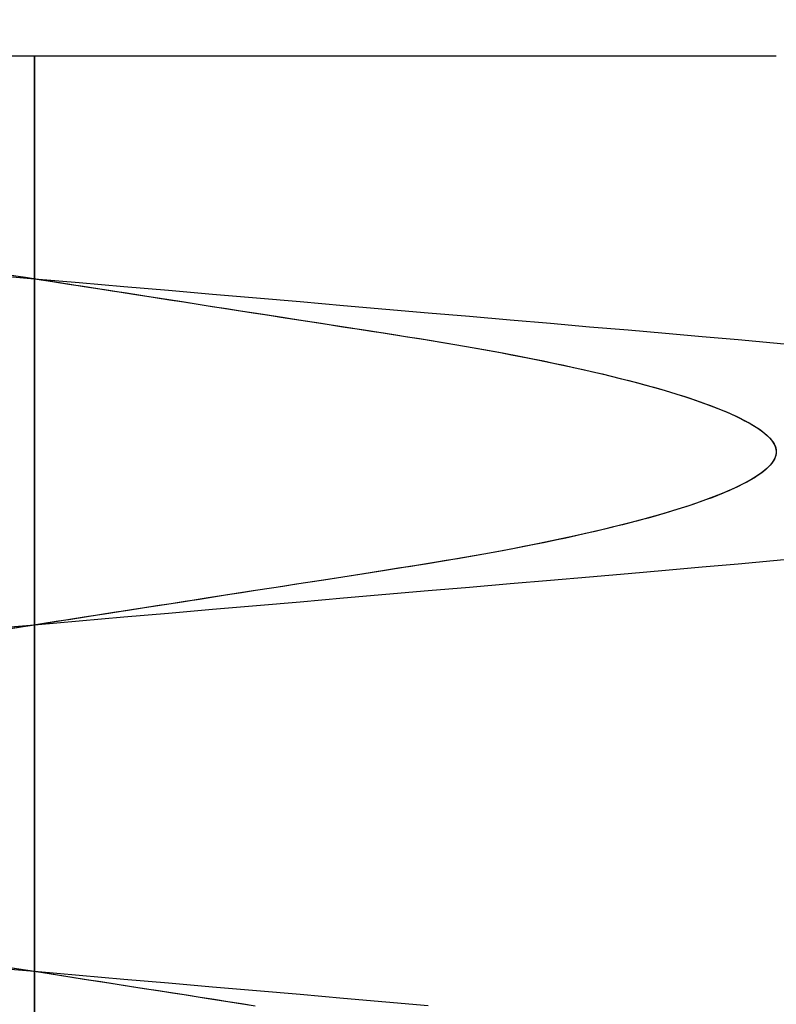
# Model space of a CAD drawing. Header units: millimetres. Extents: x -88 to 88, y -12 to 103.
# Tile 197 of 256: x -34.749 to -34.366, y 9.706 to 10.204. Entities that reach past the tile are written whole.
import ezdxf

# ---------------------------------------------------------------- set-up
doc = ezdxf.new("R2010")
doc.units = ezdxf.units.MM
doc.layers.add('Default', color=7, linetype='Continuous', true_color=0x000000)

msp = doc.modelspace()

# ---------------------------------------------------------------- linework, layer by layer
at = {"layer": 'Default', "color": 254, "true_color": 0xcad1ee, "extrusion": (0.866025, 4.62593e-15, -0.5)}
msp.add_lwpolyline([(10.27685, -20.54629), (10.27209, -20.54622), (10.26719, -20.54598), (10.26214, -20.54557), (10.25694, -20.54497), (10.25429, -20.54459), (10.25161, -20.54415), (10.2489, -20.54366), (10.24615, -20.54312), (10.24337, -20.54251), (10.24056, -20.54184), (10.23772, -20.5411), (10.23485, -20.54029), (10.23196, -20.53942), (10.22904, -20.53847), (10.2261, -20.53745), (10.22314, -20.53635), (10.22016, -20.53517), (10.21716, -20.5339), (10.21415, -20.53256), (10.21112, -20.53112), (10.20809, -20.5296), (10.20505, -20.52799), (10.20201, -20.52628), (10.19896, -20.52448), (10.19592, -20.52258), (10.19289, -20.52059), (10.18986, -20.51849), (10.18685, -20.51629), (10.18386, -20.51399), (10.1809, -20.51159), (10.17796, -20.50907), (10.17505, -20.50646), (10.17218, -20.50373), (10.16935, -20.5009), (10.16657, -20.49797), (10.16384, -20.49492), (10.16117, -20.49177), (10.15856, -20.48852), (10.15601, -20.48516), (10.15354, -20.4817), (10.15115, -20.47814), (10.14885, -20.47448), (10.14663, -20.47073), (10.1445, -20.46688), (10.14248, -20.46294), (10.14055, -20.45892), (10.13874, -20.45482), (10.13704, -20.45063), (10.13546, -20.44638), (10.134, -20.44205), (10.13267, -20.43766), (10.13147, -20.43322), (10.1304, -20.42872), (10.12947, -20.42417), (10.12867, -20.41959), (10.12802, -20.41497), (10.12751, -20.41032), (10.12715, -20.40566), (10.12693, -20.40098), (10.12685, -20.39629), (10.12693, -20.39161), (10.12715, -20.38693), (10.12751, -20.38226), (10.12802, -20.37762), (10.12867, -20.373), (10.12947, -20.36841), (10.1304, -20.36387), (10.13147, -20.35937), (10.13267, -20.35492), (10.134, -20.35053), (10.13546, -20.34621), (10.13704, -20.34195), (10.13874, -20.33777), (10.14055, -20.33366), (10.14248, -20.32964), (10.1445, -20.3257), (10.14663, -20.32186), (10.14885, -20.3181), (10.15115, -20.31444), (10.15354, -20.31088), (10.15601, -20.30742), (10.15856, -20.30407), (10.16117, -20.30081), (10.16384, -20.29766), (10.16657, -20.29462), (10.16935, -20.29168), (10.17218, -20.28885), (10.17505, -20.28613), (10.17796, -20.28351), (10.1809, -20.281), (10.18386, -20.27859), (10.18685, -20.27629), (10.18986, -20.27409), (10.19289, -20.272), (10.19592, -20.27), (10.19896, -20.2681), (10.20201, -20.2663), (10.20505, -20.2646), (10.20809, -20.26298), (10.21112, -20.26146), (10.21415, -20.26003), (10.21716, -20.25868), (10.22016, -20.25742), (10.22314, -20.25624), (10.2261, -20.25514), (10.22904, -20.25412), (10.23196, -20.25317), (10.23485, -20.25229), (10.23772, -20.25149), (10.24056, -20.25075), (10.24337, -20.25008), (10.24615, -20.24947), (10.2489, -20.24892), (10.25161, -20.24843), (10.25429, -20.248), (10.25694, -20.24762), (10.26214, -20.24702), (10.26719, -20.2466), (10.27209, -20.24637), (10.27685, -20.24629)], dxfattribs=at)
at = {"layer": 'Default', "color": 254, "true_color": 0xcad1ee, "extrusion": (0.866025, -7.33595e-14, 0.5)}
msp.add_lwpolyline([(10.04352, 13.14488), (10.04828, 13.14496), (10.05319, 13.1452), (10.05824, 13.14561), (10.06343, 13.14621), (10.06608, 13.14659), (10.06876, 13.14702), (10.07148, 13.14751), (10.07423, 13.14806), (10.07701, 13.14867), (10.07982, 13.14934), (10.08265, 13.15008), (10.08552, 13.15088), (10.08841, 13.15176), (10.09133, 13.15271), (10.09427, 13.15373), (10.09723, 13.15483), (10.10022, 13.15601), (10.10321, 13.15727), (10.10623, 13.15862), (10.10925, 13.16005), (10.11229, 13.16157), (10.11533, 13.16319), (10.11837, 13.16489), (10.12141, 13.16669), (10.12445, 13.16859), (10.12749, 13.17059), (10.13051, 13.17269), (10.13352, 13.17488), (10.13651, 13.17719), (10.13948, 13.17959), (10.14242, 13.1821), (10.14532, 13.18472), (10.14819, 13.18744), (10.15102, 13.19027), (10.1538, 13.19321), (10.15653, 13.19625), (10.15921, 13.1994), (10.16182, 13.20266), (10.16436, 13.20602), (10.16683, 13.20948), (10.16922, 13.21304), (10.17153, 13.21669), (10.17375, 13.22045), (10.17587, 13.2243), (10.1779, 13.22823), (10.17982, 13.23226), (10.18163, 13.23636), (10.18333, 13.24054), (10.18491, 13.2448), (10.18637, 13.24913), (10.1877, 13.25352), (10.18891, 13.25796), (10.18997, 13.26246), (10.19091, 13.267), (10.1917, 13.27159), (10.19235, 13.27621), (10.19286, 13.28085), (10.19323, 13.28552), (10.19345, 13.2902), (10.19352, 13.29488), (10.19345, 13.29957), (10.19323, 13.30425), (10.19286, 13.30892), (10.19235, 13.31356), (10.1917, 13.31818), (10.19091, 13.32276), (10.18997, 13.32731), (10.18891, 13.33181), (10.1877, 13.33625), (10.18637, 13.34064), (10.18491, 13.34497), (10.18333, 13.34922), (10.18163, 13.35341), (10.17982, 13.35751), (10.1779, 13.36154), (10.17587, 13.36547), (10.17375, 13.36932), (10.17153, 13.37307), (10.16922, 13.37673), (10.16683, 13.38029), (10.16436, 13.38375), (10.16182, 13.38711), (10.15921, 13.39037), (10.15653, 13.39351), (10.1538, 13.39656), (10.15102, 13.39949), (10.14819, 13.40232), (10.14532, 13.40505), (10.14242, 13.40767), (10.13948, 13.41018), (10.13651, 13.41258), (10.13352, 13.41488), (10.13051, 13.41708), (10.12749, 13.41918), (10.12445, 13.42118), (10.12141, 13.42307), (10.11837, 13.42488), (10.11533, 13.42658), (10.11229, 13.42819), (10.10925, 13.42972), (10.10623, 13.43115), (10.10321, 13.4325), (10.10022, 13.43376), (10.09723, 13.43494), (10.09427, 13.43604), (10.09133, 13.43706), (10.08841, 13.43801), (10.08552, 13.43888), (10.08265, 13.43969), (10.07982, 13.44043), (10.07701, 13.4411), (10.07423, 13.44171), (10.07148, 13.44226), (10.06876, 13.44275), (10.06608, 13.44318), (10.06343, 13.44356), (10.05824, 13.44416), (10.05319, 13.44457), (10.04828, 13.44481), (10.04352, 13.44488)], dxfattribs=at)
at = {"layer": 'Default', "color": 254, "true_color": 0xcad1ee, "extrusion": (2.93378e-14, 1, 2.33365e-14)}
msp.add_lwpolyline([(34.74118, -3.645), (34.75017, -3.64511), (34.75919, -3.64543), (34.76824, -3.64598), (34.77731, -3.64675), (34.7864, -3.64774), (34.79548, -3.64895), (34.80457, -3.6504), (34.81363, -3.65207), (34.82268, -3.65396), (34.8317, -3.65609), (34.84067, -3.65844), (34.8496, -3.66102), (34.85848, -3.66382), (34.86729, -3.66684), (34.87603, -3.67008), (34.88468, -3.67355), (34.89325, -3.67722), (34.90172, -3.68111), (34.91009, -3.6852), (34.91835, -3.68949), (34.92648, -3.69398), (34.9345, -3.69867), (34.94237, -3.70354), (34.95011, -3.7086), (34.9577, -3.71383), (34.96515, -3.71923), (34.97243, -3.72479), (34.97956, -3.73052), (34.98651, -3.73639), (34.9933, -3.7424), (34.99991, -3.74855), (35.00634, -3.75483), (35.01262, -3.76127), (35.01877, -3.76788), (35.02479, -3.77466), (35.03066, -3.78162), (35.03638, -3.78875), (35.04195, -3.79603), (35.04735, -3.80347), (35.05258, -3.81107), (35.05763, -3.8188), (35.06251, -3.82668), (35.06719, -3.83469), (35.07169, -3.84283), (35.07598, -3.85109), (35.08007, -3.85945), (35.08396, -3.86793), (35.08763, -3.87649), (35.09109, -3.88515), (35.09434, -3.89389), (35.09736, -3.9027), (35.10016, -3.91157), (35.10274, -3.9205), (35.10509, -3.92948), (35.10721, -3.9385), (35.10911, -3.94754), (35.11078, -3.95661), (35.11222, -3.96569), (35.11344, -3.97478), (35.11443, -3.98386), (35.1152, -3.99293), (35.11574, -4.00199), (35.11607, -4.01101), (35.11618, -4.02), (35.11607, -4.02899), (35.11574, -4.03801), (35.1152, -4.04707), (35.11443, -4.05614), (35.11344, -4.06522), (35.11222, -4.07431), (35.11078, -4.08339), (35.10911, -4.09246), (35.10721, -4.1015), (35.10509, -4.11052), (35.10274, -4.1195), (35.10016, -4.12843), (35.09736, -4.1373), (35.09434, -4.14611), (35.09109, -4.15485), (35.08763, -4.16351), (35.08396, -4.17207), (35.08007, -4.18055), (35.07598, -4.18891), (35.07169, -4.19717), (35.06719, -4.20531), (35.06251, -4.21332), (35.05763, -4.2212), (35.05258, -4.22893), (35.04735, -4.23653), (35.04195, -4.24397), (35.03638, -4.25125), (35.03066, -4.25838), (35.02479, -4.26534), (35.01877, -4.27212), (35.01262, -4.27873), (35.00634, -4.28517), (34.99991, -4.29145), (34.9933, -4.2976), (34.98651, -4.30361), (34.97956, -4.30948), (34.97243, -4.31521), (34.96515, -4.32077), (34.9577, -4.32617), (34.95011, -4.3314), (34.94237, -4.33646), (34.9345, -4.34133), (34.92648, -4.34602), (34.91835, -4.35051), (34.91009, -4.3548), (34.90172, -4.35889), (34.89325, -4.36278), (34.88468, -4.36645), (34.87603, -4.36992), (34.86729, -4.37316), (34.85848, -4.37618), (34.8496, -4.37898), (34.84067, -4.38156), (34.8317, -4.38391), (34.82268, -4.38604), (34.81363, -4.38793), (34.80457, -4.3896), (34.79548, -4.39105), (34.7864, -4.39226), (34.77731, -4.39325), (34.76824, -4.39402), (34.75919, -4.39457), (34.75017, -4.39489), (34.74118, -4.395)], dxfattribs=at)
at = {"layer": 'Default', "color": 254, "true_color": 0xcad1ee}
for points in [[(-34.36618, 10.18519), (-35.11618, 10.18519)], [(-34.74118, 8.93519), (-34.74118, 10.18519)], [(-34.74118, 10.18519), (-34.74118, 8.93519)], [(-34.74118, 9.56019), (-34.74118, 10.18519)], [(-34.74118, 9.56019), (-34.74118, 10.18519)]]:
    msp.add_lwpolyline(points, dxfattribs=at)
at = {"layer": 'Default', "color": 254, "true_color": 0xcad1ee, "extrusion": (0, 1, 0)}
msp.add_lwpolyline([(34.74118, -4.395), (34.73285, -4.39491), (34.72446, -4.39463), (34.716, -4.39415), (34.70748, -4.39348), (34.69891, -4.39261), (34.69029, -4.39153), (34.68163, -4.39024), (34.67294, -4.38874), (34.66422, -4.38702), (34.65549, -4.38508), (34.64674, -4.38291), (34.63799, -4.38052), (34.62925, -4.37791), (34.62052, -4.37506), (34.61182, -4.37198), (34.60314, -4.36867), (34.59451, -4.36513), (34.58592, -4.36135), (34.5774, -4.35735), (34.56894, -4.35311), (34.56056, -4.34864), (34.55227, -4.34394), (34.54407, -4.33902), (34.53597, -4.33387), (34.52799, -4.32851), (34.52013, -4.32293), (34.5124, -4.31713), (34.50482, -4.31113), (34.49737, -4.30493), (34.49009, -4.29853), (34.48296, -4.29194), (34.47601, -4.28517), (34.46924, -4.27821), (34.46265, -4.27109), (34.45625, -4.2638), (34.45004, -4.25636), (34.44404, -4.24877), (34.43825, -4.24104), (34.43267, -4.23318), (34.4273, -4.2252), (34.42216, -4.21711), (34.41724, -4.20891), (34.41254, -4.20062), (34.40807, -4.19224), (34.40383, -4.18378), (34.39982, -4.17525), (34.39605, -4.16667), (34.39251, -4.15804), (34.3892, -4.14936), (34.38612, -4.14066), (34.38327, -4.13193), (34.38065, -4.12318), (34.37826, -4.11444), (34.3761, -4.10569), (34.37416, -4.09695), (34.37244, -4.08824), (34.37093, -4.07954), (34.36965, -4.07089), (34.36857, -4.06227), (34.36769, -4.0537), (34.36702, -4.04518), (34.36655, -4.03672), (34.36627, -4.02832), (34.36618, -4.02), (34.36627, -4.01168), (34.36655, -4.00328), (34.36702, -3.99482), (34.36769, -3.9863), (34.36857, -3.97773), (34.36965, -3.96911), (34.37093, -3.96046), (34.37244, -3.95176), (34.37416, -3.94305), (34.3761, -3.93431), (34.37826, -3.92556), (34.38065, -3.91682), (34.38327, -3.90807), (34.38612, -3.89934), (34.3892, -3.89064), (34.39251, -3.88196), (34.39605, -3.87333), (34.39982, -3.86475), (34.40383, -3.85622), (34.40807, -3.84776), (34.41254, -3.83938), (34.41724, -3.83109), (34.42216, -3.82289), (34.4273, -3.8148), (34.43267, -3.80682), (34.43825, -3.79896), (34.44404, -3.79123), (34.45004, -3.78364), (34.45625, -3.7762), (34.46265, -3.76891), (34.46924, -3.76179), (34.47601, -3.75484), (34.48296, -3.74806), (34.49009, -3.74147), (34.49737, -3.73507), (34.50482, -3.72887), (34.5124, -3.72287), (34.52013, -3.71707), (34.52799, -3.71149), (34.53597, -3.70613), (34.54407, -3.70098), (34.55227, -3.69606), (34.56056, -3.69136), (34.56894, -3.68689), (34.5774, -3.68265), (34.58592, -3.67865), (34.59451, -3.67487), (34.60314, -3.67133), (34.61182, -3.66802), (34.62052, -3.66494), (34.62925, -3.66209), (34.63799, -3.65948), (34.64674, -3.65709), (34.65549, -3.65492), (34.66422, -3.65298), (34.67294, -3.65126), (34.68163, -3.64976), (34.69029, -3.64847), (34.69891, -3.64739), (34.70748, -3.64652), (34.716, -3.64585), (34.72446, -3.64537), (34.73285, -3.64509), (34.74118, -3.645)], dxfattribs=at)
at = {"layer": 'Default', "color": 254, "true_color": 0xcad1ee, "extrusion": (1, 0, 0)}
msp.add_lwpolyline([(10.18519, -3.645), (10.18519, -4.395)], dxfattribs=at)
at = {"layer": 'Default', "color": 254, "true_color": 0xcad1ee, "extrusion": (0.866025, 1.46488e-15, -0.5)}
msp.add_lwpolyline([(9.92685, -20.24629), (9.93161, -20.24637), (9.93652, -20.2466), (9.94157, -20.24702), (9.94677, -20.24762), (9.94941, -20.248), (9.9521, -20.24843), (9.95481, -20.24892), (9.95756, -20.24947), (9.96034, -20.25008), (9.96315, -20.25075), (9.96599, -20.25149), (9.96885, -20.25229), (9.97175, -20.25317), (9.97466, -20.25412), (9.97761, -20.25514), (9.98057, -20.25624), (9.98355, -20.25742), (9.98655, -20.25868), (9.98956, -20.26003), (9.99258, -20.26146), (9.99562, -20.26298), (9.99866, -20.2646), (10.0017, -20.2663), (10.00475, -20.2681), (10.00779, -20.27), (10.01082, -20.272), (10.01385, -20.27409), (10.01685, -20.27629), (10.01984, -20.27859), (10.02281, -20.281), (10.02575, -20.28351), (10.02866, -20.28613), (10.03153, -20.28885), (10.03436, -20.29168), (10.03714, -20.29462), (10.03987, -20.29766), (10.04254, -20.30081), (10.04515, -20.30407), (10.04769, -20.30742), (10.05016, -20.31088), (10.05256, -20.31444), (10.05486, -20.3181), (10.05708, -20.32186), (10.05921, -20.3257), (10.06123, -20.32964), (10.06315, -20.33366), (10.06497, -20.33777), (10.06667, -20.34195), (10.06825, -20.34621), (10.0697, -20.35053), (10.07104, -20.35492), (10.07224, -20.35937), (10.07331, -20.36387), (10.07424, -20.36841), (10.07503, -20.373), (10.07569, -20.37762), (10.0762, -20.38226), (10.07656, -20.38693), (10.07678, -20.39161), (10.07685, -20.39629), (10.07678, -20.40098), (10.07656, -20.40566), (10.0762, -20.41032), (10.07569, -20.41497), (10.07503, -20.41959), (10.07424, -20.42417), (10.07331, -20.42872), (10.07224, -20.43322), (10.07104, -20.43766), (10.0697, -20.44205), (10.06825, -20.44638), (10.06667, -20.45063), (10.06497, -20.45482), (10.06315, -20.45892), (10.06123, -20.46294), (10.05921, -20.46688), (10.05708, -20.47073), (10.05486, -20.47448), (10.05256, -20.47814), (10.05016, -20.4817), (10.04769, -20.48516), (10.04515, -20.48852), (10.04254, -20.49177), (10.03987, -20.49492), (10.03714, -20.49797), (10.03436, -20.5009), (10.03153, -20.50373), (10.02866, -20.50646), (10.02575, -20.50907), (10.02281, -20.51159), (10.01984, -20.51399), (10.01685, -20.51629), (10.01385, -20.51849), (10.01082, -20.52059), (10.00779, -20.52258), (10.00475, -20.52448), (10.0017, -20.52628), (9.99866, -20.52799), (9.99562, -20.5296), (9.99258, -20.53112), (9.98956, -20.53256), (9.98655, -20.5339), (9.98355, -20.53517), (9.98057, -20.53635), (9.97761, -20.53745), (9.97466, -20.53847), (9.97175, -20.53942), (9.96885, -20.54029), (9.96599, -20.5411), (9.96315, -20.54184), (9.96034, -20.54251), (9.95756, -20.54312), (9.95481, -20.54366), (9.9521, -20.54415), (9.94941, -20.54459), (9.94677, -20.54497), (9.94157, -20.54557), (9.93652, -20.54598), (9.93161, -20.54622), (9.92685, -20.54629)], dxfattribs=at)
at = {"layer": 'Default', "color": 254, "true_color": 0xcad1ee, "extrusion": (0.866025, 9.36751e-14, 0.5)}
msp.add_lwpolyline([(10.04352, 13.44488), (10.03876, 13.44481), (10.03385, 13.44457), (10.0288, 13.44416), (10.02361, 13.44356), (10.02096, 13.44318), (10.01828, 13.44275), (10.01556, 13.44226), (10.01281, 13.44171), (10.01004, 13.4411), (10.00723, 13.44043), (10.00439, 13.43969), (10.00152, 13.43888), (9.99863, 13.43801), (9.99571, 13.43706), (9.99277, 13.43604), (9.98981, 13.43494), (9.98683, 13.43376), (9.98383, 13.4325), (9.98082, 13.43115), (9.97779, 13.42972), (9.97476, 13.42819), (9.97172, 13.42658), (9.96867, 13.42488), (9.96563, 13.42307), (9.96259, 13.42118), (9.95955, 13.41918), (9.95653, 13.41708), (9.95352, 13.41488), (9.95053, 13.41258), (9.94756, 13.41018), (9.94462, 13.40767), (9.94172, 13.40505), (9.93885, 13.40232), (9.93602, 13.39949), (9.93324, 13.39656), (9.93051, 13.39351), (9.92783, 13.39037), (9.92522, 13.38711), (9.92268, 13.38375), (9.92021, 13.38029), (9.91782, 13.37673), (9.91551, 13.37307), (9.91329, 13.36932), (9.91117, 13.36547), (9.90914, 13.36154), (9.90722, 13.35751), (9.90541, 13.35341), (9.90371, 13.34922), (9.90213, 13.34497), (9.90067, 13.34064), (9.89934, 13.33625), (9.89814, 13.33181), (9.89707, 13.32731), (9.89613, 13.32276), (9.89534, 13.31818), (9.89469, 13.31356), (9.89418, 13.30892), (9.89381, 13.30425), (9.89359, 13.29957), (9.89352, 13.29488), (9.89359, 13.2902), (9.89381, 13.28552), (9.89418, 13.28085), (9.89469, 13.27621), (9.89534, 13.27159), (9.89613, 13.267), (9.89707, 13.26246), (9.89814, 13.25796), (9.89934, 13.25352), (9.90067, 13.24913), (9.90213, 13.2448), (9.90371, 13.24054), (9.90541, 13.23636), (9.90722, 13.23226), (9.90914, 13.22823), (9.91117, 13.2243), (9.91329, 13.22045), (9.91551, 13.21669), (9.91782, 13.21304), (9.92021, 13.20948), (9.92268, 13.20602), (9.92522, 13.20266), (9.92783, 13.1994), (9.93051, 13.19625), (9.93324, 13.19321), (9.93602, 13.19027), (9.93885, 13.18744), (9.94172, 13.18472), (9.94462, 13.1821), (9.94756, 13.17959), (9.95053, 13.17719), (9.95352, 13.17488), (9.95653, 13.17269), (9.95955, 13.17059), (9.96259, 13.16859), (9.96563, 13.16669), (9.96867, 13.16489), (9.97172, 13.16319), (9.97476, 13.16157), (9.97779, 13.16005), (9.98082, 13.15862), (9.98383, 13.15727), (9.98683, 13.15601), (9.98981, 13.15483), (9.99277, 13.15373), (9.99571, 13.15271), (9.99863, 13.15176), (10.00152, 13.15088), (10.00439, 13.15008), (10.00723, 13.14934), (10.01004, 13.14867), (10.01281, 13.14806), (10.01556, 13.14751), (10.01828, 13.14702), (10.02096, 13.14659), (10.02361, 13.14621), (10.0288, 13.14561), (10.03385, 13.1452), (10.03876, 13.14496), (10.04352, 13.14488)], dxfattribs=at)
at = {"layer": 'Default', "color": 254, "true_color": 0xcad1ee, "extrusion": (0.866025, 2.20503e-14, -0.5)}
msp.add_lwpolyline([(9.92685, -20.54629), (9.92209, -20.54622), (9.91719, -20.54598), (9.91214, -20.54557), (9.90694, -20.54497), (9.90429, -20.54459), (9.90161, -20.54415), (9.8989, -20.54366), (9.89615, -20.54312), (9.89337, -20.54251), (9.89056, -20.54184), (9.88772, -20.5411), (9.88485, -20.54029), (9.88196, -20.53942), (9.87904, -20.53847), (9.8761, -20.53745), (9.87314, -20.53635), (9.87016, -20.53517), (9.86716, -20.5339), (9.86415, -20.53256), (9.86112, -20.53112), (9.85809, -20.5296), (9.85505, -20.52799), (9.85201, -20.52628), (9.84896, -20.52448), (9.84592, -20.52258), (9.84289, -20.52059), (9.83986, -20.51849), (9.83685, -20.51629), (9.83386, -20.51399), (9.8309, -20.51159), (9.82796, -20.50907), (9.82505, -20.50646), (9.82218, -20.50373), (9.81935, -20.5009), (9.81657, -20.49797), (9.81384, -20.49492), (9.81117, -20.49177), (9.80856, -20.48852), (9.80601, -20.48516), (9.80354, -20.4817), (9.80115, -20.47814), (9.79885, -20.47448), (9.79663, -20.47073), (9.7945, -20.46688), (9.79248, -20.46294), (9.79055, -20.45892), (9.78874, -20.45482), (9.78704, -20.45063), (9.78546, -20.44638), (9.784, -20.44205), (9.78267, -20.43766), (9.78147, -20.43322), (9.7804, -20.42872), (9.77947, -20.42417), (9.77867, -20.41959), (9.77802, -20.41497), (9.77751, -20.41032), (9.77715, -20.40566), (9.77693, -20.40098), (9.77685, -20.39629), (9.77693, -20.39161), (9.77715, -20.38693), (9.77751, -20.38226), (9.77802, -20.37762), (9.77867, -20.373), (9.77947, -20.36841), (9.7804, -20.36387), (9.78147, -20.35937), (9.78267, -20.35492), (9.784, -20.35053), (9.78546, -20.34621), (9.78704, -20.34195), (9.78874, -20.33777), (9.79055, -20.33366), (9.79248, -20.32964), (9.7945, -20.3257), (9.79663, -20.32186), (9.79885, -20.3181), (9.80115, -20.31444), (9.80354, -20.31088), (9.80601, -20.30742), (9.80856, -20.30407), (9.81117, -20.30081), (9.81384, -20.29766), (9.81657, -20.29462), (9.81935, -20.29168), (9.82218, -20.28885), (9.82505, -20.28613), (9.82796, -20.28351), (9.8309, -20.281), (9.83386, -20.27859), (9.83685, -20.27629), (9.83986, -20.27409), (9.84289, -20.272), (9.84592, -20.27), (9.84896, -20.2681), (9.85201, -20.2663), (9.85505, -20.2646), (9.85809, -20.26298), (9.86112, -20.26146), (9.86415, -20.26003), (9.86716, -20.25868), (9.87016, -20.25742), (9.87314, -20.25624), (9.8761, -20.25514), (9.87904, -20.25412), (9.88196, -20.25317), (9.88485, -20.25229), (9.88772, -20.25149), (9.89056, -20.25075), (9.89337, -20.25008), (9.89615, -20.24947), (9.8989, -20.24892), (9.90161, -20.24843), (9.90429, -20.248), (9.90694, -20.24762), (9.91214, -20.24702), (9.91719, -20.2466), (9.92209, -20.24637), (9.92685, -20.24629)], dxfattribs=at)
at = {"layer": 'Default', "color": 254, "true_color": 0xcad1ee, "extrusion": (0.866025, -1.14106e-14, 0.5)}
msp.add_lwpolyline([(9.69352, 13.14488), (9.69828, 13.14496), (9.70319, 13.1452), (9.70824, 13.14561), (9.71343, 13.14621), (9.71608, 13.14659), (9.71876, 13.14702), (9.72148, 13.14751), (9.72423, 13.14806), (9.72701, 13.14867), (9.72982, 13.14934), (9.73265, 13.15008), (9.73552, 13.15088), (9.73841, 13.15176), (9.74133, 13.15271), (9.74427, 13.15373), (9.74723, 13.15483), (9.75022, 13.15601), (9.75321, 13.15727), (9.75623, 13.15862), (9.75925, 13.16005), (9.76229, 13.16157), (9.76533, 13.16319), (9.76837, 13.16489), (9.77141, 13.16669), (9.77445, 13.16859), (9.77749, 13.17059), (9.78051, 13.17269), (9.78352, 13.17488), (9.78651, 13.17719), (9.78948, 13.17959), (9.79242, 13.1821), (9.79532, 13.18472), (9.79819, 13.18744), (9.80102, 13.19027), (9.8038, 13.19321), (9.80653, 13.19625), (9.80921, 13.1994), (9.81182, 13.20266), (9.81436, 13.20602), (9.81683, 13.20948), (9.81922, 13.21304), (9.82153, 13.21669), (9.82375, 13.22045), (9.82587, 13.2243), (9.8279, 13.22823), (9.82982, 13.23226), (9.83163, 13.23636), (9.83333, 13.24054), (9.83491, 13.2448), (9.83637, 13.24913), (9.8377, 13.25352), (9.83891, 13.25796), (9.83997, 13.26246), (9.84091, 13.267), (9.8417, 13.27159), (9.84235, 13.27621), (9.84286, 13.28085), (9.84323, 13.28552), (9.84345, 13.2902), (9.84352, 13.29488), (9.84345, 13.29957), (9.84323, 13.30425), (9.84286, 13.30892), (9.84235, 13.31356), (9.8417, 13.31818), (9.84091, 13.32276), (9.83997, 13.32731), (9.83891, 13.33181), (9.8377, 13.33625), (9.83637, 13.34064), (9.83491, 13.34497), (9.83333, 13.34922), (9.83163, 13.35341), (9.82982, 13.35751), (9.8279, 13.36154), (9.82587, 13.36547), (9.82375, 13.36932), (9.82153, 13.37307), (9.81922, 13.37673), (9.81683, 13.38029), (9.81436, 13.38375), (9.81182, 13.38711), (9.80921, 13.39037), (9.80653, 13.39351), (9.8038, 13.39656), (9.80102, 13.39949), (9.79819, 13.40232), (9.79532, 13.40505), (9.79242, 13.40767), (9.78948, 13.41018), (9.78651, 13.41258), (9.78352, 13.41488), (9.78051, 13.41708), (9.77749, 13.41918), (9.77445, 13.42118), (9.77141, 13.42307), (9.76837, 13.42488), (9.76533, 13.42658), (9.76229, 13.42819), (9.75925, 13.42972), (9.75623, 13.43115), (9.75321, 13.4325), (9.75022, 13.43376), (9.74723, 13.43494), (9.74427, 13.43604), (9.74133, 13.43706), (9.73841, 13.43801), (9.73552, 13.43888), (9.73265, 13.43969), (9.72982, 13.44043), (9.72701, 13.4411), (9.72423, 13.44171), (9.72148, 13.44226), (9.71876, 13.44275), (9.71608, 13.44318), (9.71343, 13.44356), (9.70824, 13.44416), (9.70319, 13.44457), (9.69828, 13.44481), (9.69352, 13.44488)], dxfattribs=at)
at = {"layer": 'Default', "color": 254, "true_color": 0xcad1ee, "extrusion": (0.866025, 6.6305e-15, -0.5)}
msp.add_lwpolyline([(9.57685, -20.24629), (9.58161, -20.24637), (9.58652, -20.2466), (9.59157, -20.24702), (9.59677, -20.24762), (9.59941, -20.248), (9.6021, -20.24843), (9.60481, -20.24892), (9.60756, -20.24947), (9.61034, -20.25008), (9.61315, -20.25075), (9.61599, -20.25149), (9.61885, -20.25229), (9.62175, -20.25317), (9.62466, -20.25412), (9.62761, -20.25514), (9.63057, -20.25624), (9.63355, -20.25742), (9.63655, -20.25868), (9.63956, -20.26003), (9.64258, -20.26146), (9.64562, -20.26298), (9.64866, -20.2646), (9.6517, -20.2663), (9.65475, -20.2681), (9.65779, -20.27), (9.66082, -20.272), (9.66385, -20.27409), (9.66685, -20.27629), (9.66984, -20.27859), (9.67281, -20.281), (9.67575, -20.28351), (9.67866, -20.28613), (9.68153, -20.28885), (9.68436, -20.29168), (9.68714, -20.29462), (9.68987, -20.29766), (9.69254, -20.30081), (9.69515, -20.30407), (9.69769, -20.30742), (9.70016, -20.31088), (9.70256, -20.31444), (9.70486, -20.3181), (9.70708, -20.32186), (9.70921, -20.3257), (9.71123, -20.32964), (9.71315, -20.33366), (9.71497, -20.33777), (9.71667, -20.34195), (9.71825, -20.34621), (9.7197, -20.35053), (9.72104, -20.35492), (9.72224, -20.35937), (9.72331, -20.36387), (9.72424, -20.36841), (9.72503, -20.373), (9.72569, -20.37762), (9.7262, -20.38226), (9.72656, -20.38693), (9.72678, -20.39161), (9.72685, -20.39629), (9.72678, -20.40098), (9.72656, -20.40566), (9.7262, -20.41032), (9.72569, -20.41497), (9.72503, -20.41959), (9.72424, -20.42417), (9.72331, -20.42872), (9.72224, -20.43322), (9.72104, -20.43766), (9.7197, -20.44205), (9.71825, -20.44638), (9.71667, -20.45063), (9.71497, -20.45482), (9.71315, -20.45892), (9.71123, -20.46294), (9.70921, -20.46688), (9.70708, -20.47073), (9.70486, -20.47448), (9.70256, -20.47814), (9.70016, -20.4817), (9.69769, -20.48516), (9.69515, -20.48852), (9.69254, -20.49177), (9.68987, -20.49492), (9.68714, -20.49797), (9.68436, -20.5009), (9.68153, -20.50373), (9.67866, -20.50646), (9.67575, -20.50907), (9.67281, -20.51159), (9.66984, -20.51399), (9.66685, -20.51629), (9.66385, -20.51849), (9.66082, -20.52059), (9.65779, -20.52258), (9.65475, -20.52448), (9.6517, -20.52628), (9.64866, -20.52799), (9.64562, -20.5296), (9.64258, -20.53112), (9.63956, -20.53256), (9.63655, -20.5339), (9.63355, -20.53517), (9.63057, -20.53635), (9.62761, -20.53745), (9.62466, -20.53847), (9.62175, -20.53942), (9.61885, -20.54029), (9.61599, -20.5411), (9.61315, -20.54184), (9.61034, -20.54251), (9.60756, -20.54312), (9.60481, -20.54366), (9.6021, -20.54415), (9.59941, -20.54459), (9.59677, -20.54497), (9.59157, -20.54557), (9.58652, -20.54598), (9.58161, -20.54622), (9.57685, -20.54629)], dxfattribs=at)
at = {"layer": 'Default', "color": 254, "true_color": 0xcad1ee}
for points in [[(-34.76378, 10.07464, -4.77462), (-34.74117, 10.07269, -4.775), (-34.71857, 10.07074, -4.77462), (-34.69601, 10.06879, -4.77349), (-34.67352, 10.06684, -4.7716), (-34.65114, 10.06491, -4.76897), (-34.62892, 10.06299, -4.7656), (-34.60688, 10.06108, -4.76151), (-34.58506, 10.0592, -4.7567), (-34.5635, 10.05733, -4.7512), (-34.54222, 10.05549, -4.74502), (-34.52126, 10.05368, -4.73817), (-34.50065, 10.0519, -4.73069), (-34.48041, 10.05015, -4.7226), (-34.46057, 10.04844, -4.71391), (-34.44115, 10.04676, -4.70466), (-34.42218, 10.04512, -4.69487), (-34.40367, 10.04352, -4.68457), (-34.3855, 10.04192, -4.67369), (-34.36754, 10.04028, -4.66216), (-34.34982, 10.0386, -4.64997)], [(-34.75373, 10.07464, -4.47479), (-34.74118, 10.07269, -4.475), (-34.72862, 10.07073, -4.47479), (-34.71609, 10.06878, -4.47416), (-34.70359, 10.06684, -4.47311), (-34.69116, 10.06491, -4.47165), (-34.67881, 10.06299, -4.46978), (-34.66657, 10.06108, -4.4675), (-34.65445, 10.0592, -4.46483), (-34.64247, 10.05733, -4.46178), (-34.63065, 10.05549, -4.45834), (-34.619, 10.05368, -4.45454), (-34.60755, 10.0519, -4.45038), (-34.59631, 10.05015, -4.44589), (-34.58528, 10.04844, -4.44106), (-34.5745, 10.04676, -4.43592), (-34.56396, 10.04512, -4.43048), (-34.55368, 10.04352, -4.42476), (-34.54358, 10.04192, -4.41872), (-34.5336, 10.04028, -4.41231), (-34.52376, 10.0386, -4.40554), (-34.51407, 10.03689, -4.3984), (-34.50455, 10.03514, -4.39092), (-34.49522, 10.03336, -4.38308), (-34.48611, 10.03155, -4.37489), (-34.47723, 10.02971, -4.36637), (-34.46859, 10.02785, -4.35753), (-34.46021, 10.02596, -4.34836), (-34.45212, 10.02406, -4.3389), (-34.44433, 10.02213, -4.32914), (-34.43685, 10.0202, -4.31911), (-34.42969, 10.01826, -4.30881), (-34.42288, 10.01631, -4.29827), (-34.41642, 10.01435, -4.2875), (-34.41032, 10.0124, -4.27652), (-34.4046, 10.01045, -4.26535), (-34.39926, 10.00851, -4.25401), (-34.39431, 10.00657, -4.24251), (-34.38976, 10.00465, -4.23088), (-34.38561, 10.00275, -4.21914), (-34.38186, 10.00086, -4.20731), (-34.37852, 9.999, -4.1954), (-34.37558, 9.99716, -4.18345), (-34.37305, 9.99535, -4.17146), (-34.37092, 9.99357, -4.15947), (-34.3692, 9.99182, -4.14748), (-34.36786, 9.9901, -4.13552), (-34.36692, 9.98843, -4.12361), (-34.36636, 9.98679, -4.11177), (-34.36618, 9.98519, -4.1), (-34.36636, 9.98359, -4.08823), (-34.36692, 9.98195, -4.07639), (-34.36786, 9.98027, -4.06448), (-34.3692, 9.97856, -4.05252), (-34.37092, 9.97681, -4.04053), (-34.37305, 9.97503, -4.02854), (-34.37558, 9.97321, -4.01655), (-34.37852, 9.97138, -4.0046), (-34.38186, 9.96951, -3.99269), (-34.38561, 9.96763, -3.98086), (-34.38976, 9.96572, -3.96912), (-34.39431, 9.9638, -3.95749), (-34.39926, 9.96187, -3.94599), (-34.4046, 9.95992, -3.93465), (-34.41032, 9.95797, -3.92348), (-34.41642, 9.95602, -3.9125), (-34.42288, 9.95407, -3.90173), (-34.42969, 9.95212, -3.89119), (-34.43685, 9.95017, -3.88089), (-34.44433, 9.94824, -3.87086), (-34.45212, 9.94632, -3.8611), (-34.46021, 9.94442, -3.85164), (-34.46859, 9.94253, -3.84247), (-34.47723, 9.94067, -3.83363), (-34.48611, 9.93883, -3.82511), (-34.49522, 9.93702, -3.81692), (-34.50455, 9.93523, -3.80908), (-34.51407, 9.93349, -3.8016), (-34.52376, 9.93177, -3.79446), (-34.5336, 9.93009, -3.78769), (-34.54358, 9.92845, -3.78128), (-34.55368, 9.92685, -3.77524), (-34.56396, 9.92525, -3.76952), (-34.5745, 9.92362, -3.76408), (-34.58528, 9.92194, -3.75894), (-34.59631, 9.92022, -3.75411), (-34.60755, 9.91847, -3.74962), (-34.619, 9.91669, -3.74546), (-34.63065, 9.91488, -3.74166), (-34.64247, 9.91304, -3.73822), (-34.65445, 9.91118, -3.73517), (-34.66657, 9.90929, -3.7325), (-34.67881, 9.90739, -3.73022), (-34.69116, 9.90547, -3.72835), (-34.70359, 9.90353, -3.72689), (-34.71609, 9.90159, -3.72584), (-34.72862, 9.89964, -3.72521), (-34.74118, 9.89769, -3.725), (-34.75373, 9.89573, -3.72521)], [(-34.75309, 10.07454, -4.47481), (-34.74578, 10.0734, -4.47497), (-34.73847, 10.07227, -4.47499), (-34.73116, 10.07113, -4.47487), (-34.72385, 10.06999, -4.4746), (-34.71655, 10.06886, -4.47419), (-34.70925, 10.06772, -4.47364), (-34.70196, 10.06659, -4.47295), (-34.69468, 10.06546, -4.47211), (-34.68742, 10.06432, -4.47113), (-34.68016, 10.0632, -4.47001), (-34.67293, 10.06207, -4.46874), (-34.66571, 10.06095, -4.46733), (-34.65851, 10.05983, -4.46578), (-34.65134, 10.05871, -4.46408), (-34.64419, 10.0576, -4.46224), (-34.63707, 10.05649, -4.46026), (-34.63019, 10.05542, -4.4582), (-34.62337, 10.05436, -4.45602), (-34.6166, 10.05331, -4.45371), (-34.60988, 10.05226, -4.45127), (-34.60321, 10.05123, -4.4487), (-34.59658, 10.0502, -4.44601), (-34.59, 10.04917, -4.44318), (-34.58345, 10.04815, -4.44022), (-34.57713, 10.04717, -4.43722), (-34.57088, 10.04621, -4.43411), (-34.56471, 10.04525, -4.43089), (-34.5586, 10.0443, -4.42756), (-34.55255, 10.04335, -4.42411), (-34.54656, 10.0424, -4.42055), (-34.54063, 10.04144, -4.41688), (-34.53476, 10.04048, -4.41308), (-34.52876, 10.03947, -4.40904), (-34.52285, 10.03845, -4.40489), (-34.51702, 10.03742, -4.40064), (-34.51128, 10.03639, -4.39627), (-34.50563, 10.03534, -4.3918), (-34.50007, 10.03429, -4.38722), (-34.49459, 10.03324, -4.38253), (-34.48921, 10.03217, -4.37774), (-34.48393, 10.0311, -4.37285), (-34.47874, 10.03003, -4.36787), (-34.47364, 10.02895, -4.36278), (-34.46864, 10.02786, -4.35759), (-34.46375, 10.02677, -4.35231), (-34.45895, 10.02567, -4.34693), (-34.45425, 10.02457, -4.34146), (-34.44966, 10.02346, -4.33589), (-34.4451, 10.02233, -4.33014), (-34.44066, 10.0212, -4.32431), (-34.43633, 10.02007, -4.3184), (-34.43213, 10.01893, -4.31241), (-34.42805, 10.0178, -4.30635), (-34.42409, 10.01666, -4.30021), (-34.42026, 10.01553, -4.29401), (-34.41655, 10.0144, -4.28774), (-34.41297, 10.01326, -4.2814), (-34.40951, 10.01213, -4.275), (-34.40618, 10.011, -4.26853), (-34.40297, 10.00987, -4.262), (-34.39989, 10.00875, -4.25542), (-34.39695, 10.00762, -4.24877), (-34.39413, 10.0065, -4.24207), (-34.39144, 10.00538, -4.23532), (-34.38888, 10.00427, -4.22852), (-34.38646, 10.00316, -4.22167), (-34.38417, 10.00205, -4.21477), (-34.38201, 10.00094, -4.20782), (-34.37998, 9.99985, -4.20083), (-34.37809, 9.99875, -4.1938), (-34.37634, 9.99766, -4.18673), (-34.37472, 9.99658, -4.17962), (-34.37324, 9.9955, -4.17248), (-34.3719, 9.99443, -4.1653), (-34.3707, 9.99336, -4.15809), (-34.36964, 9.99231, -4.15085), (-34.36871, 9.99126, -4.14358), (-34.36793, 9.99021, -4.13628), (-34.36729, 9.98918, -4.12896), (-34.3668, 9.98815, -4.12162), (-34.36646, 9.98718, -4.11463), (-34.36625, 9.98622, -4.10766), (-34.36617, 9.98527, -4.10069), (-34.36622, 9.98432, -4.09373), (-34.3664, 9.98337, -4.08678), (-34.36672, 9.98242, -4.07982), (-34.36716, 9.98145, -4.07286), (-34.36773, 9.98047, -4.06589), (-34.36845, 9.97945, -4.05873), (-34.36931, 9.97842, -4.05161), (-34.3703, 9.97739, -4.04452), (-34.37142, 9.97635, -4.03746), (-34.37268, 9.97531, -4.03043), (-34.37408, 9.97425, -4.02341), (-34.37561, 9.97319, -4.01641), (-34.37728, 9.97212, -4.00942), (-34.37913, 9.97102, -4.00228), (-34.38112, 9.96991, -3.99519), (-34.38325, 9.96879, -3.98814), (-34.38551, 9.96767, -3.98114), (-34.38791, 9.96655, -3.97418), (-34.39045, 9.96542, -3.96728), (-34.39312, 9.96429, -3.96043), (-34.39592, 9.96316, -3.95363), (-34.39885, 9.96202, -3.9469), (-34.40192, 9.96088, -3.94021), (-34.40512, 9.95974, -3.9336), (-34.40845, 9.9586, -3.92704), (-34.4119, 9.95746, -3.92054), (-34.41549, 9.95631, -3.91412), (-34.4192, 9.95517, -3.90776), (-34.42304, 9.95402, -3.90147), (-34.42698, 9.95288, -3.89529), (-34.43103, 9.95174, -3.8892), (-34.43521, 9.95061, -3.88319), (-34.4395, 9.94948, -3.87726), (-34.4439, 9.94835, -3.87142), (-34.44841, 9.94722, -3.86566), (-34.45303, 9.9461, -3.86), (-34.45777, 9.94498, -3.85443), (-34.46261, 9.94387, -3.84895), (-34.46756, 9.94276, -3.84357), (-34.47261, 9.94165, -3.83828), (-34.47777, 9.94055, -3.83309), (-34.48303, 9.93946, -3.828), (-34.48839, 9.93837, -3.823), (-34.49386, 9.93728, -3.81812), (-34.49942, 9.93621, -3.81333), (-34.50485, 9.93518, -3.80884), (-34.51035, 9.93417, -3.80446), (-34.51594, 9.93317, -3.80018), (-34.5216, 9.93218, -3.79601), (-34.52734, 9.93119, -3.79194), (-34.53315, 9.93022, -3.78799), (-34.53904, 9.92924, -3.78414), (-34.54499, 9.92827, -3.78041), (-34.55101, 9.92731, -3.77679), (-34.5571, 9.92634, -3.77328), (-34.56326, 9.92537, -3.76989), (-34.56948, 9.92439, -3.76661), (-34.57577, 9.92341, -3.76345), (-34.58211, 9.92243, -3.76041), (-34.58852, 9.92143, -3.75748), (-34.59498, 9.92043, -3.75467), (-34.60181, 9.91937, -3.75186), (-34.60869, 9.9183, -3.74919), (-34.6156, 9.91722, -3.74665), (-34.62255, 9.91614, -3.74426), (-34.62954, 9.91505, -3.742), (-34.63657, 9.91396, -3.73989), (-34.64363, 9.91286, -3.73791), (-34.65072, 9.91176, -3.73607), (-34.65784, 9.91065, -3.73438), (-34.66499, 9.90954, -3.73282), (-34.67216, 9.90842, -3.73141), (-34.67935, 9.9073, -3.73013), (-34.68656, 9.90618, -3.729), (-34.69379, 9.90506, -3.72801), (-34.70104, 9.90393, -3.72715), (-34.70831, 9.9028, -3.72644), (-34.71558, 9.90167, -3.72588), (-34.72286, 9.90054, -3.72545), (-34.73016, 9.8994, -3.72516), (-34.73746, 9.89827, -3.72502), (-34.74476, 9.89713, -3.72502), (-34.75206, 9.89599, -3.72516)], [(-34.34982, 9.93177, -3.55004), (-34.36754, 9.93009, -3.53785), (-34.3855, 9.92845, -3.52631), (-34.40367, 9.92685, -3.51544), (-34.42218, 9.92526, -3.50514), (-34.44115, 9.92362, -3.49535), (-34.46057, 9.92194, -3.48609), (-34.48041, 9.92022, -3.47741), (-34.50065, 9.91847, -3.46931), (-34.52126, 9.91669, -3.46183), (-34.54222, 9.91488, -3.45499), (-34.5635, 9.91304, -3.44881), (-34.58506, 9.91118, -3.4433), (-34.60688, 9.90929, -3.4385), (-34.62892, 9.90739, -3.4344), (-34.65114, 9.90547, -3.43103), (-34.67352, 9.90353, -3.4284), (-34.69601, 9.90159, -3.42652), (-34.71857, 9.89964, -3.42538), (-34.74117, 9.89769, -3.425), (-34.76378, 9.89574, -3.42538)], [(-34.76377, 9.72464, -4.77462), (-34.74117, 9.72269, -4.775), (-34.71857, 9.72074, -4.77462), (-34.69601, 9.71879, -4.77349), (-34.67352, 9.71684, -4.7716), (-34.65114, 9.71491, -4.76897), (-34.62892, 9.71299, -4.7656), (-34.60688, 9.71108, -4.76151), (-34.58506, 9.7092, -4.7567), (-34.5635, 9.70733, -4.7512), (-34.54222, 9.70549, -4.74502)], [(-34.75373, 9.72464, -4.47479), (-34.74118, 9.72269, -4.475), (-34.72862, 9.72073, -4.47479), (-34.71609, 9.71878, -4.47416), (-34.70359, 9.71684, -4.47311), (-34.69116, 9.71491, -4.47165), (-34.67881, 9.71299, -4.46978), (-34.66657, 9.71108, -4.4675), (-34.65445, 9.7092, -4.46483), (-34.64247, 9.70733, -4.46178), (-34.63065, 9.70549, -4.45834)], [(-34.75138, 9.72427, -4.47486), (-34.7441, 9.72314, -4.47499), (-34.73681, 9.72201, -4.47498), (-34.72952, 9.72087, -4.47482), (-34.72222, 9.71974, -4.47452), (-34.71493, 9.7186, -4.47408), (-34.70764, 9.71747, -4.4735), (-34.70036, 9.71634, -4.47277), (-34.69308, 9.71521, -4.4719), (-34.68581, 9.71408, -4.47089), (-34.67855, 9.71295, -4.46974), (-34.67146, 9.71184, -4.46847), (-34.66441, 9.71075, -4.46706), (-34.65738, 9.70965, -4.46552), (-34.65038, 9.70856, -4.46385), (-34.64342, 9.70748, -4.46204), (-34.6365, 9.70641, -4.4601), (-34.62962, 9.70533, -4.45803)]]:
    msp.add_polyline3d(points, dxfattribs=at)

doc.saveas('drawing.dxf')
